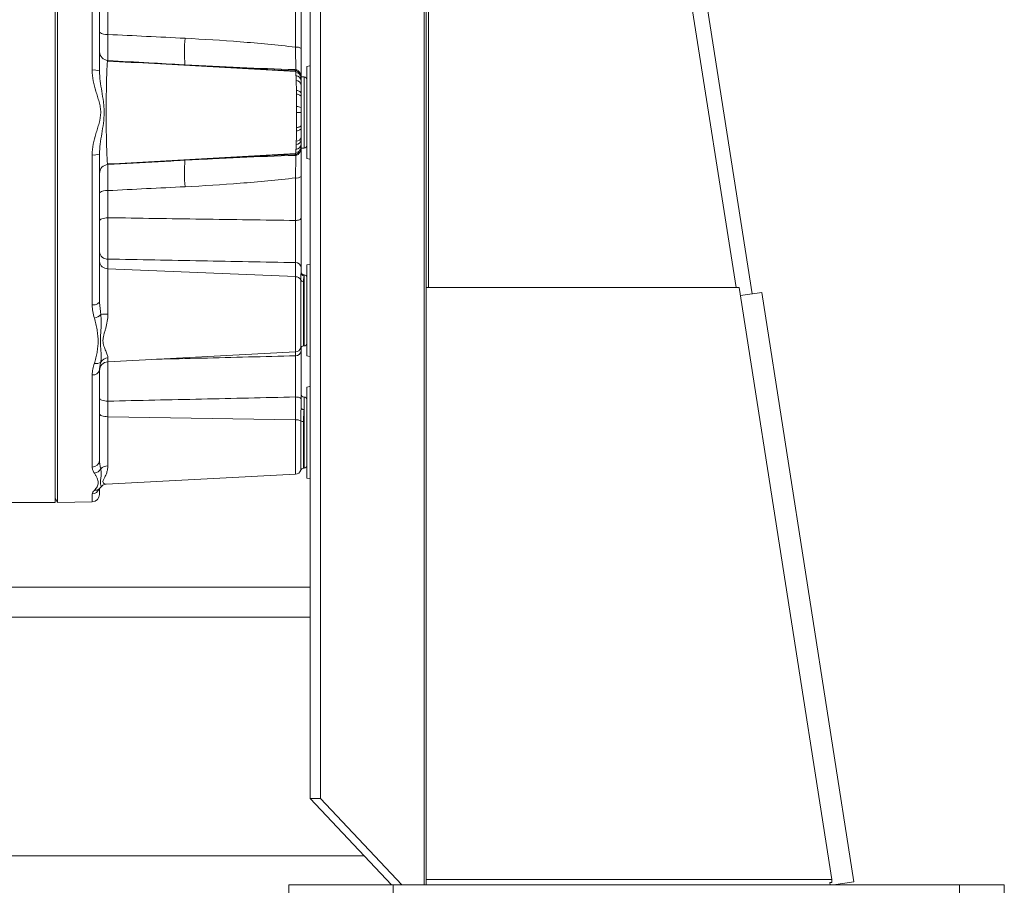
# Model space of a CAD drawing. Header units: millimetres. Extents: x 345 to 1763, y 744 to 2613.
# Tile 6 of 8: x 1245 to 1578, y 1539 to 1832. Entities that reach past the tile are written whole.
import ezdxf

# ---------------------------------------------------------------- set-up
doc = ezdxf.new("R2010")
doc.units = ezdxf.units.MM

msp = doc.modelspace()

# ---------------------------------------------------------------- linework, layer by layer
at = {"color": 7, "linetype": 'Continuous', "lineweight": 15}
for p, q in [((1382.29, 1538.84), (1382.29, 1992.68)), ((1487.2, 1740.92), (1447.69, 1991.62)), ((1381.59, 1979.79), (1381.59, 1538.84)), ((1383.11, 1956.36), (1383.11, 1740.92)), ((1343.06, 1568.11), (1343.06, 1950.53)), ((1346.51, 1568.11), (1346.51, 1950.53)), ((1492.64, 1738.8), (1460.64, 1941.82)), ((1256.69, 1800.12), (1256.69, 1932.02)), ((1257.55, 1919.4), (1257.55, 1668.24)), ((1269.27, 1814.49), (1269.27, 1865.22)), ((1271.73, 1863.98), (1271.73, 1814.21)), ((1338.04, 1822.24), (1338.04, 1836.63)), ((1274.58, 1835.71), (1274.58, 1826.53)), ((1339.94, 1835.88), (1339.94, 1821.78)), ((1274.58, 1817.66), (1274.48, 1817.51)), ((1338.11, 1813.92), (1338.06, 1814.19)), ((1341.94, 1784.58), (1341.94, 1815.67)), ((1340.94, 1812.16), (1339.94, 1812.16)), ((1256.69, 1668.23), (1256.69, 1800.12)), ((1271.73, 1786.03), (1271.73, 1736.26)), ((1338.06, 1786.06), (1338.11, 1786.33)), ((1339.94, 1788.09), (1340.94, 1788.09)), ((1269.27, 1735.02), (1269.27, 1785.76)), ((1300.54, 1783.97), (1300.65, 1783.98)), ((1308.54, 1784.41), (1302.86, 1784.1)), ((1306.81, 1784.32), (1303.08, 1784.11)), ((1338.04, 1763.61), (1338.04, 1778)), ((1339.94, 1778.46), (1339.94, 1764.37)), ((1274.58, 1773.72), (1274.58, 1764.53)), ((1274.58, 1750.54), (1274.58, 1747.29)), ((1338.04, 1744.6), (1338.04, 1749.36)), ((1274.58, 1747.29), (1274.58, 1731.92)), ((1338.04, 1744.6), (1274.58, 1747.29)), ((1339.94, 1747.74), (1339.94, 1745.87)), ((1341.94, 1717.84), (1341.94, 1748.58)), ((1340.94, 1721.17), (1340.94, 1744.9)), ((1488.24, 1740.92), (1382.29, 1740.92)), ((1519.52, 1540.64), (1488.24, 1740.92)), ((1271.73, 1736.26), (1271.77, 1735.88)), ((1488.67, 1738.18), (1495.88, 1739.3)), ((1527.03, 1539.92), (1495.88, 1739.3)), ((1339.94, 1720.71), (1339.94, 1719.54)), ((1340.78, 1721.17), (1340.94, 1721.17)), ((1274.58, 1715.81), (1338.04, 1719.13)), ((1271.73, 1713.07), (1271.73, 1682.46)), ((1269.27, 1680.18), (1269.27, 1711.38)), ((1341.94, 1676.48), (1341.94, 1707.23)), ((1338.04, 1696.2), (1338.04, 1703.91)), ((1339.94, 1703.29), (1339.94, 1700.27)), ((1274.58, 1702.49), (1274.58, 1697.23)), ((1271.73, 1697.04), (1271.73, 1697.04)), ((1274.58, 1697.23), (1274.58, 1680.61)), ((1338.04, 1696.2), (1274.58, 1697.23)), ((1340.78, 1679.82), (1340.94, 1679.82)), ((1273.98, 1674.42), (1338.04, 1677.78)), ((1271.73, 1672.8), (1271.73, 1670.95)), ((1272.27, 1673.55), (1272.27, 1673.53)), ((1256.69, 1669.73), (1257.55, 1668.24)), ((1228.6, 1668.23), (1256.69, 1668.23)), ((1257.55, 1668.24), (1269.27, 1668.45)), ((1180.49, 1639.52), (1343.06, 1639.52)), ((1346.51, 1568.11), (1343.06, 1568.11)), ((1343.06, 1568.11), (1370.55, 1538.84)), ((1346.51, 1568.11), (1374, 1538.84)), ((1382.29, 1540.64), (1519.52, 1540.64)), ((1519.52, 1539.67), (1518.9, 1539.66)), ((1519.03, 1538.84), (1518.9, 1539.66)), ((1519.52, 1540.64), (1519.52, 1539.67)), ((1520.16, 1538.84), (1527.03, 1539.92)), ((1335.76, 1528.75), (1335.76, 1538.84)), ((1371.08, 1538.84), (1335.76, 1538.84)), ((1371.08, 1528.75), (1371.08, 1538.84)), ((1372.85, 1538.84), (1371.08, 1538.84)), ((1374, 1538.84), (1372.85, 1538.84)), ((1374, 1538.84), (1381.59, 1538.84)), ((1562.79, 1538.84), (1381.59, 1538.84)), ((1562.79, 1528.75), (1562.79, 1538.84)), ((1577.93, 1538.84), (1562.79, 1538.84)), ((1577.93, 1528.75), (1577.93, 1538.84))]:
    msp.add_line(p, q, dxfattribs=at)
at = {"color": 8, "linetype": 'Continuous', "lineweight": 15}
for p, q in [((1338.15, 1813.71), (1338.11, 1813.92)), ((1340.94, 1788.09), (1340.94, 1812.16)), ((1338.11, 1786.33), (1338.15, 1786.55)), ((1304.95, 1784.21), (1300.68, 1783.98)), ((1338.04, 1719.13), (1338.04, 1744.6)), ((1339.83, 1720.49), (1339.83, 1743.5)), ((1340.78, 1742.95), (1340.78, 1721.17)), ((1340.94, 1745.24), (1340.94, 1744.9)), ((1271.77, 1735.88), (1272.15, 1731.81)), ((1274.58, 1717.1), (1274.58, 1715.81)), ((1338.04, 1717.83), (1338.04, 1719.13)), ((1340.94, 1703.89), (1340.94, 1699.62)), ((1340.94, 1679.82), (1340.94, 1699.62)), ((1338.04, 1677.78), (1338.04, 1696.2)), ((1339.83, 1679.14), (1339.83, 1695.78)), ((1340.78, 1695.57), (1340.78, 1679.82)), ((1272.15, 1673.51), (1272.24, 1673.56)), ((1269.27, 1668.45), (1269.27, 1671.15)), ((1170.4, 1629.43), (1343.06, 1629.43)), ((1089.68, 1548.71), (1361.28, 1548.71))]:
    msp.add_line(p, q, dxfattribs=at)
at = {"color": 7, "linetype": 'Continuous', "lineweight": 15, "flags": 128}
for points in [[(1343.06, 1815.97), (1342.96, 1815.94), (1341.94, 1815.67)], [(1339.94, 1806.56), (1339.91, 1806.74), (1339.82, 1806.91), (1339.69, 1807.08), (1339.5, 1807.23), (1339.26, 1807.36), (1338.99, 1807.47), (1338.69, 1807.55), (1338.37, 1807.6)], [(1339.94, 1805.47), (1339.91, 1805.62), (1339.83, 1805.76), (1339.69, 1805.9), (1339.5, 1806.02), (1339.27, 1806.13), (1339.01, 1806.22), (1338.71, 1806.29), (1338.39, 1806.33)], [(1339.94, 1800.12), (1339.91, 1800.12), (1339.83, 1800.12), (1339.7, 1800.12), (1339.51, 1800.12), (1339.29, 1800.12), (1339.03, 1800.12), (1338.74, 1800.12), (1338.43, 1800.12)], [(1339.94, 1794.78), (1339.91, 1794.63), (1339.83, 1794.49), (1339.69, 1794.35), (1339.5, 1794.23), (1339.27, 1794.12), (1339.01, 1794.03), (1338.71, 1793.96), (1338.39, 1793.91)], [(1339.94, 1795.75), (1339.91, 1795.63), (1339.83, 1795.52), (1339.69, 1795.41), (1339.51, 1795.31), (1339.28, 1795.22), (1339.01, 1795.14), (1338.72, 1795.09), (1338.4, 1795.05)], [(1341.94, 1784.58), (1342.96, 1784.31), (1343.06, 1784.28)], [(1274.58, 1764.53), (1274.02, 1764.5), (1273.48, 1764.44), (1272.99, 1764.33), (1272.56, 1764.2), (1272.21, 1764.04), (1271.95, 1763.86), (1271.79, 1763.67), (1271.73, 1763.47)], [(1339.94, 1764.37), (1339.9, 1764.23), (1339.79, 1764.09), (1339.62, 1763.96), (1339.39, 1763.85), (1339.1, 1763.76), (1338.77, 1763.68), (1338.41, 1763.64), (1338.04, 1763.61)], [(1343.06, 1748.88), (1342.96, 1748.85), (1341.94, 1748.58)], [(1271.73, 1736.26), (1271.69, 1736.02), (1271.55, 1735.79), (1271.32, 1735.58), (1271.01, 1735.39), (1270.64, 1735.24), (1270.22, 1735.12), (1269.75, 1735.05), (1269.27, 1735.02)], [(1341.94, 1717.84), (1342.96, 1717.57), (1343.06, 1717.54)], [(1343.06, 1707.53), (1342.96, 1707.49), (1341.94, 1707.23)], [(1274.58, 1702.49), (1274.02, 1702.52), (1273.48, 1702.58), (1272.99, 1702.67), (1272.56, 1702.78), (1272.21, 1702.92), (1271.95, 1703.08), (1271.79, 1703.25), (1271.73, 1703.42)], [(1339.94, 1703.29), (1339.9, 1703.41), (1339.79, 1703.52), (1339.62, 1703.63), (1339.39, 1703.72), (1339.1, 1703.8), (1338.77, 1703.86), (1338.41, 1703.89), (1338.04, 1703.91)], [(1339.94, 1700.27), (1339.96, 1700.14), (1340.01, 1700.02), (1340.11, 1699.91), (1340.23, 1699.81), (1340.38, 1699.73), (1340.56, 1699.67), (1340.74, 1699.63), (1340.94, 1699.62)], [(1274.58, 1697.23), (1274.02, 1697.26), (1273.48, 1697.32), (1272.99, 1697.4), (1272.56, 1697.52), (1272.21, 1697.66), (1271.95, 1697.82), (1271.79, 1697.98), (1271.73, 1698.16)], [(1341.94, 1676.48), (1342.96, 1676.22), (1343.06, 1676.18)]]:
    msp.add_lwpolyline(points, dxfattribs=at)
at = {"color": 7, "linetype": 'Continuous', "lineweight": 15}
for centre, radius, start, end in [((1273.95, 1829.79), 3.32, 228.0381, 280.9262), ((1351.39, 1820.61), 50.93, 174.7974, 184.8967), ((1274.74, 1820.76), 3.01, 181.7033, 267.2323), ((1338.47, 1819.85), 2.43, 52.7726, 100.1748), ((1300.66, 1816.34), 0.0754, 266.4654, 284.9729), ((1269.87, 1808.67), 5.85, 71.4335, 95.898), ((1338.51, 1814.63), 0.629, 180.9516, 224.8198), ((1337.97, 1811.76), 1.96, 0.8785, 84.9861), ((1339.8, 1814.39), 1.63, 172.5927, 187.4073), ((1338.07, 1810.78), 1.87, 2.9352, 85.4269), ((1338.23, 1809.22), 1.72, 6.7816, 87.8522), ((1340.94, 1811.16), 1, 0, 90), ((1338.73, 1799.45), 2.67, 63.0169, 96.538), ((1338.07, 1789.47), 1.87, 274.5731, 357.065), ((1338.23, 1791.03), 1.72, 272.148, 353.2187), ((1338.32, 1792.05), 1.64, 270.0787, 350.0888), ((1269.87, 1791.58), 5.85, 264.102, 288.5665), ((1338.51, 1785.61), 0.629, 135.1802, 179.0484), ((1337.97, 1788.5), 1.96, 275.0225, 359.0941), ((1339.8, 1785.86), 1.63, 172.5927, 187.4073), ((1340.94, 1789.09), 1, 270, 0), ((1351.39, 1779.63), 50.93, 175.1033, 185.2026), ((1274.74, 1779.5), 3.01, 92.706, 179.3937), ((1338.47, 1780.4), 2.43, 259.8252, 307.2274), ((1273.95, 1770.45), 3.32, 79.0738, 131.9619), ((1274.45, 1753.27), 2.73, 186.2757, 272.8274), ((1274.45, 1750.02), 2.73, 186.2757, 272.8274), ((1338.13, 1747.54), 1.82, 6.2757, 92.8274), ((1340.94, 1746.25), 1, 180, 270), ((1338.05, 1742.6), 1.99, 26.602, 90.3809), ((1340.73, 1743.95), 1.01, 206.8621, 272.8841), ((1340.93, 1745.88), 0.989, 180.8543, 270.8295), ((1340.94, 1744.24), 1, 0, 90), ((1269.26, 1734.35), 3.85, 281.5622, 318.7087), ((1274.41, 1708.7), 23.22, 89.5637, 95.5889), ((1337.93, 1721.13), 2.01, 273, 341.3036), ((1338.09, 1719.69), 1.86, 268.3876, 355.2679), ((1340.78, 1720.17), 1, 90, 161.3036), ((1340.94, 1722.18), 1, 270, 0), ((1274.69, 1714.05), 3.05, 92.0554, 146.7096), ((1269.58, 1713.57), 2.21, 261.8629, 347.0202), ((1270.68, 1717.47), 2.28, 253.4533, 310.1023), ((1274.74, 1712.8), 3.01, 93, 180), ((1340.94, 1704.89), 1, 180, 270), ((1340.94, 1702.89), 1, 0, 90), ((1338.24, 1693.03), 3.18, 59.9513, 93.6922), ((1340.65, 1697.22), 1.65, 240.4006, 274.6034), ((1269.34, 1682.58), 2.4, 268.3912, 357.2662), ((1269.68, 1680.88), 2.75, 277.206, 333.4955), ((1274.55, 1677.13), 3.48, 89.3689, 133.5399), ((1340.78, 1678.81), 1, 90, 161.3036), ((1340.94, 1680.82), 1, 270, 0), ((1337.93, 1679.78), 2.01, 273, 341.3036), ((1269.23, 1670.95), 2.51, 271, 0)]:
    msp.add_arc(centre, radius, start, end, dxfattribs=at)
at = {"color": 8, "linetype": 'Continuous', "lineweight": 15}
for centre, radius, start, end in [((1269.24, 1673.66), 2.5, 270.6627, 339.5543), ((1270.15, 1674.57), 2.26, 266.7487, 311.1415)]:
    msp.add_arc(centre, radius, start, end, dxfattribs=at)
at = {"color": 7, "linetype": 'Continuous', "lineweight": 15}
for points, knots in [([(1274.58, 1826.53), (1274.58, 1825.89), (1274.57, 1825.27), (1274.56, 1824.09), (1274.56, 1823.51), (1274.55, 1822.42), (1274.55, 1821.9), (1274.54, 1820.96), (1274.54, 1820.52), (1274.54, 1819.92), (1274.54, 1819.73), (1274.54, 1819.38), (1274.54, 1819.21), (1274.54, 1818.76), (1274.55, 1818.5), (1274.55, 1818.19), (1274.55, 1818.1), (1274.56, 1817.94), (1274.56, 1817.88), (1274.57, 1817.72), (1274.57, 1817.67), (1274.58, 1817.68)], [0, 0, 0, 0, 0.125, 0.125, 0.25, 0.25, 0.375, 0.375, 0.5, 0.5, 0.5625, 0.5625, 0.625, 0.625, 0.75, 0.75, 0.8125, 0.8125, 0.875, 0.875, 1, 1, 1, 1]), ([(1300.68, 1825.23), (1306.92, 1824.92), (1313.15, 1824.53), (1325.61, 1823.55), (1331.83, 1822.97), (1338.04, 1822.24)], [0, 0, 0, 0, 0.5, 0.5, 1, 1, 1, 1]), ([(1338.18, 1814.6), (1338.18, 1815.01), (1338.17, 1815.5), (1338.15, 1816.31), (1338.15, 1816.6), (1338.14, 1817.21), (1338.13, 1817.52), (1338.11, 1818.5), (1338.1, 1819.2), (1338.07, 1820.68), (1338.05, 1821.45), (1338.04, 1822.24)], [0, 0, 0, 0, 0.25, 0.25, 0.375, 0.375, 0.5, 0.5, 0.75, 0.75, 1, 1, 1, 1]), ([(1339.94, 1821.78), (1339.94, 1820.74), (1339.94, 1819.74), (1339.94, 1818.31), (1339.94, 1817.84), (1339.94, 1816.94), (1339.94, 1816.51), (1339.94, 1815.68), (1339.94, 1815.29), (1339.94, 1814.55), (1339.94, 1814.19), (1339.94, 1813.21), (1339.94, 1812.65), (1339.94, 1812.2)], [0, 0, 0, 0, 0.25, 0.25, 0.375, 0.375, 0.5, 0.5, 0.625, 0.625, 0.75, 0.75, 1, 1, 1, 1]), ([(1338.12, 1814), (1327.48, 1814.59), (1306.26, 1815.77), (1285.06, 1816.95), (1274.48, 1817.53)], [0, 0, 0, 0, 0.501235, 1, 1, 1, 1]), ([(1300.13, 1816.29), (1296.25, 1816.5), (1292.36, 1816.72), (1288.48, 1816.93), (1283.85, 1817.18), (1279.21, 1817.43), (1274.58, 1817.68)], [0.00052452, 0.00052452, 0.00052452, 0.00052452, 0.0122076, 0.0122076, 0.0122076, 0.02613593, 0.02613593, 0.02613593, 0.02613593]), ([(1300.65, 1816.27), (1306.85, 1815.93), (1313.05, 1815.62), (1325.46, 1815.07), (1331.67, 1814.82), (1337.88, 1814.62)], [0, 0, 0, 0, 0.5, 0.5, 1, 1, 1, 1]), ([(1338.06, 1814.19), (1331.83, 1814.55), (1325.6, 1814.9), (1313.14, 1815.59), (1306.91, 1815.93), (1300.68, 1816.27)], [0, 0, 0, 0, 0.5, 0.5, 1, 1, 1, 1]), ([(1269.27, 1785.76), (1269.27, 1786.99), (1269.41, 1788.2), (1269.86, 1790.59), (1270.17, 1791.77), (1270.7, 1793.54), (1270.88, 1794.12), (1271.24, 1795.3), (1271.42, 1795.88), (1271.91, 1797.66), (1272.16, 1798.86), (1272.16, 1800.74), (1272.1, 1801.36), (1271.89, 1802.57), (1271.75, 1803.17), (1271.42, 1804.35), (1271.24, 1804.94), (1270.88, 1806.12), (1270.7, 1806.7), (1270.18, 1808.47), (1269.86, 1809.65), (1269.41, 1812.05), (1269.27, 1813.26), (1269.27, 1814.49)], [0, 0, 0, 0, 0.125, 0.125, 0.25, 0.25, 0.3125, 0.3125, 0.375, 0.375, 0.5, 0.5, 0.5625, 0.5625, 0.625, 0.625, 0.6875, 0.6875, 0.75, 0.75, 0.875, 0.875, 1, 1, 1, 1]), ([(1271.73, 1814.21), (1271.73, 1813.07), (1271.83, 1811.93), (1272.12, 1809.63), (1272.31, 1808.46), (1272.69, 1806.12), (1272.89, 1804.94), (1273.13, 1803.15), (1273.19, 1802.55), (1273.29, 1801.34), (1273.31, 1800.73), (1273.31, 1798.89), (1273.2, 1797.69), (1272.89, 1795.3), (1272.69, 1794.13), (1272.31, 1791.78), (1272.12, 1790.62), (1271.83, 1788.32), (1271.73, 1787.17), (1271.73, 1786.03)], [0, 0, 0, 0, 0.125, 0.125, 0.25, 0.25, 0.375, 0.375, 0.4375, 0.4375, 0.5, 0.5, 0.625, 0.625, 0.75, 0.75, 0.875, 0.875, 1, 1, 1, 1]), ([(1338.18, 1814.6), (1338.32, 1814.58), (1338.44, 1814.54), (1338.69, 1814.43), (1338.81, 1814.37), (1339.03, 1814.21), (1339.13, 1814.12), (1339.31, 1813.93), (1339.4, 1813.82), (1339.55, 1813.6), (1339.61, 1813.49), (1339.73, 1813.25), (1339.78, 1813.12), (1339.86, 1812.87), (1339.89, 1812.74), (1339.93, 1812.47), (1339.94, 1812.33), (1339.94, 1812.2)], [0, 0, 0, 0, 0.125, 0.125, 0.25, 0.25, 0.375, 0.375, 0.5, 0.5, 0.625, 0.625, 0.75, 0.75, 0.875, 0.875, 1, 1, 1, 1]), ([(1338.18, 1814.18), (1338.31, 1814.16), (1338.44, 1814.13), (1338.68, 1814.06), (1338.8, 1814.01), (1339.02, 1813.88), (1339.12, 1813.81), (1339.31, 1813.66), (1339.4, 1813.57), (1339.55, 1813.39), (1339.62, 1813.29), (1339.71, 1813.14), (1339.73, 1813.08), (1339.78, 1812.98), (1339.8, 1812.92), (1339.86, 1812.76), (1339.89, 1812.65), (1339.93, 1812.43), (1339.94, 1812.31), (1339.94, 1812.2)], [0, 0, 0, 0, 0.125, 0.125, 0.25, 0.25, 0.375, 0.375, 0.5, 0.5, 0.625, 0.625, 0.6875, 0.6875, 0.75, 0.75, 0.875, 0.875, 1, 1, 1, 1]), ([(1338.37, 1807.6), (1338.36, 1808.24), (1338.35, 1808.83), (1338.32, 1809.94), (1338.31, 1810.46), (1338.29, 1810.94)], [0, 0, 0, 0, 0.5, 0.5, 1, 1, 1, 1]), ([(1339.94, 1812.2), (1339.94, 1812.2), (1339.94, 1812.21), (1339.94, 1812.18), (1339.94, 1812.16), (1339.94, 1812.06), (1339.94, 1811.95), (1339.94, 1811.79)], [0, 0, 0, 0, 0.25, 0.25, 0.5, 0.5, 1, 1, 1, 1]), ([(1339.94, 1809.42), (1339.94, 1809.01), (1339.94, 1808.57), (1339.94, 1807.61), (1339.94, 1807.1), (1339.94, 1806.56)], [0, 0, 0, 0, 0.5, 0.5, 1, 1, 1, 1]), ([(1338.42, 1802.1), (1338.42, 1802.84), (1338.42, 1803.56), (1338.4, 1804.97), (1338.4, 1805.66), (1338.39, 1806.33)], [0, 0, 0, 0, 0.5, 0.5, 1, 1, 1, 1]), ([(1339.94, 1805.47), (1339.94, 1804.89), (1339.94, 1804.3), (1339.94, 1803.08), (1339.94, 1802.46), (1339.94, 1801.83)], [0, 0, 0, 0, 0.5, 0.5, 1, 1, 1, 1]), ([(1338.4, 1795.05), (1338.41, 1795.86), (1338.42, 1796.69), (1338.42, 1798.38), (1338.43, 1799.25), (1338.43, 1800.12)], [0, 0, 0, 0, 0.5, 0.5, 1, 1, 1, 1]), ([(1339.94, 1800.12), (1339.94, 1799.37), (1339.94, 1798.63), (1339.94, 1797.17), (1339.94, 1796.46), (1339.94, 1795.75)], [0, 0, 0, 0, 0.5, 0.5, 1, 1, 1, 1]), ([(1274.48, 1782.71), (1285.06, 1783.3), (1306.26, 1784.47), (1327.48, 1785.65), (1338.12, 1786.25)], [0, 0, 0, 0, 0.498767, 1, 1, 1, 1]), ([(1306.83, 1784.31), (1310.71, 1784.53), (1321.12, 1785.1), (1331.53, 1785.69), (1338.06, 1786.06)], [0, 0, 0, 0, 0.372717, 1, 1, 1, 1]), ([(1338.18, 1786.07), (1338.31, 1786.08), (1338.44, 1786.11), (1338.68, 1786.19), (1338.8, 1786.24), (1339.02, 1786.36), (1339.12, 1786.43), (1339.31, 1786.59), (1339.4, 1786.67), (1339.55, 1786.86), (1339.62, 1786.95), (1339.71, 1787.11), (1339.73, 1787.16), (1339.78, 1787.27), (1339.8, 1787.32), (1339.86, 1787.48), (1339.89, 1787.59), (1339.93, 1787.81), (1339.94, 1787.93), (1339.94, 1788.04)], [0, 0, 0, 0, 0.125, 0.125, 0.25, 0.25, 0.375, 0.375, 0.5, 0.5, 0.625, 0.625, 0.6875, 0.6875, 0.75, 0.75, 0.875, 0.875, 1, 1, 1, 1]), ([(1338.18, 1785.65), (1338.32, 1785.67), (1338.44, 1785.71), (1338.69, 1785.81), (1338.81, 1785.88), (1339.03, 1786.03), (1339.13, 1786.12), (1339.31, 1786.31), (1339.4, 1786.42), (1339.55, 1786.64), (1339.61, 1786.76), (1339.73, 1787), (1339.78, 1787.12), (1339.86, 1787.38), (1339.89, 1787.51), (1339.93, 1787.77), (1339.94, 1787.91), (1339.94, 1788.04)], [0, 0, 0, 0, 0.125, 0.125, 0.25, 0.25, 0.375, 0.375, 0.5, 0.5, 0.625, 0.625, 0.75, 0.75, 0.875, 0.875, 1, 1, 1, 1]), ([(1339.94, 1788.47), (1339.94, 1788.31), (1339.94, 1788.19), (1339.94, 1788.08), (1339.94, 1788.06), (1339.94, 1788.04), (1339.94, 1788.04), (1339.94, 1788.04)], [0, 0, 0, 0, 0.5, 0.5, 0.75, 0.75, 1, 1, 1, 1]), ([(1339.94, 1788.04), (1339.94, 1787.59), (1339.94, 1787.04), (1339.94, 1786.05), (1339.94, 1785.7), (1339.94, 1784.95), (1339.94, 1784.56), (1339.94, 1783.74), (1339.94, 1783.31), (1339.94, 1782.4), (1339.94, 1781.94), (1339.94, 1780.51), (1339.94, 1779.51), (1339.94, 1778.46)], [0, 0, 0, 0, 0.25, 0.25, 0.375, 0.375, 0.5, 0.5, 0.625, 0.625, 0.75, 0.75, 1, 1, 1, 1]), ([(1274.48, 1782.73), (1274.51, 1782.6), (1274.55, 1782.45), (1274.59, 1782.51), (1274.6, 1782.52)], [0, 0, 0, 0, 0.8072296, 1, 1, 1, 1]), ([(1274.58, 1782.57), (1280.25, 1782.87), (1285.93, 1783.18), (1291.6, 1783.49), (1294.44, 1783.64), (1297.29, 1783.8), (1300.13, 1783.95)], [0.0028544, 0.0028544, 0.0028544, 0.0028544, 0.01991103, 0.01991103, 0.01991103, 0.02846581, 0.02846581, 0.02846581, 0.02846581]), ([(1337.88, 1785.62), (1331.67, 1785.42), (1325.46, 1785.18), (1313.05, 1784.62), (1306.85, 1784.31), (1300.65, 1783.98)], [0, 0, 0, 0, 0.5, 0.5, 1, 1, 1, 1]), ([(1338.04, 1778), (1338.05, 1778.8), (1338.07, 1779.56), (1338.09, 1780.66), (1338.1, 1781.02), (1338.11, 1781.72), (1338.12, 1782.06), (1338.14, 1783.04), (1338.15, 1783.64), (1338.16, 1784.46), (1338.17, 1784.72), (1338.18, 1785.21), (1338.18, 1785.44), (1338.18, 1785.65)], [0, 0, 0, 0, 0.25, 0.25, 0.375, 0.375, 0.5, 0.5, 0.75, 0.75, 0.875, 0.875, 1, 1, 1, 1]), ([(1274.58, 1782.57), (1274.57, 1782.57), (1274.57, 1782.52), (1274.56, 1782.32), (1274.55, 1782.17), (1274.55, 1781.75), (1274.54, 1781.49), (1274.54, 1780.88), (1274.54, 1780.53), (1274.54, 1779.93), (1274.54, 1779.72), (1274.54, 1779.28), (1274.54, 1779.06), (1274.55, 1778.34), (1274.55, 1777.83), (1274.55, 1777.01), (1274.56, 1776.73), (1274.56, 1776.16), (1274.56, 1775.87), (1274.57, 1774.97), (1274.58, 1774.36), (1274.58, 1773.72)], [0, 0, 0, 0, 0.125, 0.125, 0.25, 0.25, 0.375, 0.375, 0.5, 0.5, 0.5625, 0.5625, 0.625, 0.625, 0.75, 0.75, 0.8125, 0.8125, 0.875, 0.875, 1, 1, 1, 1]), ([(1338.04, 1778), (1331.83, 1777.27), (1325.61, 1776.69), (1313.15, 1775.72), (1306.92, 1775.33), (1300.68, 1775.01)], [0, 0, 0, 0, 0.5, 0.5, 1, 1, 1, 1]), ([(1274.58, 1764.53), (1274.58, 1763.92), (1274.57, 1763.29), (1274.56, 1762.01), (1274.56, 1761.37), (1274.55, 1760.05), (1274.55, 1759.39), (1274.54, 1758.1), (1274.54, 1757.47), (1274.54, 1756.52), (1274.54, 1756.21), (1274.54, 1755.6), (1274.55, 1755.3), (1274.55, 1754.42), (1274.55, 1753.86), (1274.56, 1753.06), (1274.56, 1752.8), (1274.56, 1752.29), (1274.56, 1752.05), (1274.57, 1751.35), (1274.58, 1750.93), (1274.58, 1750.54)], [0, 0, 0, 0, 0.125, 0.125, 0.25, 0.25, 0.375, 0.375, 0.5, 0.5, 0.5625, 0.5625, 0.625, 0.625, 0.75, 0.75, 0.8125, 0.8125, 0.875, 0.875, 1, 1, 1, 1]), ([(1274.58, 1764.53), (1285.14, 1764.38), (1295.71, 1764.22), (1306.27, 1764.07), (1316.86, 1763.91), (1327.45, 1763.76), (1338.04, 1763.61)], [0.00285725, 0.00285725, 0.00285725, 0.00285725, 0.03460203, 0.03460203, 0.03460203, 0.06643717, 0.06643717, 0.06643717, 0.06643717]), ([(1338.04, 1749.36), (1338.04, 1749.76), (1338.04, 1750.19), (1338.05, 1750.9), (1338.05, 1751.15), (1338.05, 1751.66), (1338.06, 1751.93), (1338.06, 1752.75), (1338.06, 1753.32), (1338.06, 1754.52), (1338.06, 1755.14), (1338.06, 1756.43), (1338.06, 1757.09), (1338.06, 1758.4), (1338.06, 1759.07), (1338.05, 1760.41), (1338.05, 1761.72), (1338.04, 1762.99), (1338.04, 1763.61)], [0, 0, 0, 0, 0.125, 0.125, 0.1875, 0.1875, 0.25, 0.25, 0.375, 0.375, 0.5, 0.5, 0.625, 0.625, 0.75, 0.75, 0.875, 1, 1, 1, 1]), ([(1339.94, 1764.37), (1339.94, 1763.64), (1339.94, 1762.16), (1339.94, 1760.63), (1339.94, 1759.06), (1339.94, 1758.29), (1339.94, 1756.75), (1339.94, 1755.99), (1339.94, 1754.86), (1339.94, 1754.49), (1339.94, 1753.77), (1339.94, 1753.41), (1339.94, 1752.36), (1339.94, 1751.69), (1339.94, 1750.73), (1339.94, 1750.42), (1339.94, 1749.82), (1339.94, 1749.54), (1339.94, 1748.71), (1339.94, 1748.2), (1339.94, 1747.74)], [0, 0, 0, 0, 0.125, 0.25, 0.25, 0.375, 0.375, 0.5, 0.5, 0.5625, 0.5625, 0.625, 0.625, 0.75, 0.75, 0.8125, 0.8125, 0.875, 0.875, 1, 1, 1, 1]), ([(1338.04, 1749.36), (1327.45, 1749.56), (1316.86, 1749.75), (1306.27, 1749.95), (1295.71, 1750.14), (1285.14, 1750.34), (1274.58, 1750.54)], [0.00190522, 0.00190522, 0.00190522, 0.00190522, 0.03374583, 0.03374583, 0.03374583, 0.06549585, 0.06549585, 0.06549585, 0.06549585]), ([(1339.83, 1743.5), (1339.83, 1743.99), (1339.85, 1744.43), (1339.9, 1745.23), (1339.94, 1745.57), (1339.94, 1745.87)], [0, 0, 0, 0, 0.5, 0.5, 1, 1, 1, 1]), ([(1340.94, 1744.9), (1340.94, 1744.71), (1340.89, 1744.45), (1340.83, 1743.96), (1340.81, 1743.79), (1340.79, 1743.39), (1340.78, 1743.18), (1340.78, 1742.95)], [0, 0, 0, 0, 0.5, 0.5, 0.75, 0.75, 1, 1, 1, 1]), ([(1270.03, 1730.58), (1269.8, 1731.3), (1269.61, 1732.03), (1269.35, 1733.51), (1269.27, 1734.26), (1269.27, 1735.02)], [0, 0, 0, 0, 0.5, 0.5, 1, 1, 1, 1]), ([(1270.03, 1715.29), (1270.23, 1715.88), (1270.39, 1716.48), (1270.67, 1717.7), (1270.79, 1718.32), (1271, 1719.57), (1271.09, 1720.2), (1271.22, 1721.47), (1271.26, 1722.11), (1271.26, 1723.4), (1271.22, 1724.04), (1271.08, 1725.34), (1270.99, 1725.99), (1270.79, 1727.3), (1270.67, 1727.96), (1270.39, 1729.27), (1270.23, 1729.93), (1270.03, 1730.58)], [0, 0, 0, 0, 0.125, 0.125, 0.25, 0.25, 0.375, 0.375, 0.5, 0.5, 0.625, 0.625, 0.75, 0.75, 0.875, 0.875, 1, 1, 1, 1]), ([(1272.15, 1731.81), (1272.25, 1731), (1272.28, 1730.21), (1272.3, 1728.65), (1272.28, 1727.89), (1272.21, 1726.39), (1272.16, 1725.65), (1272.08, 1724.21), (1272.05, 1723.51), (1272.05, 1722.14), (1272.08, 1721.48), (1272.16, 1720.2), (1272.21, 1719.58), (1272.27, 1718.39), (1272.3, 1717.82), (1272.29, 1717), (1272.27, 1716.73), (1272.23, 1716.21), (1272.2, 1715.96), (1272.15, 1715.73)], [0, 0, 0, 0, 0.125, 0.125, 0.25, 0.25, 0.375, 0.375, 0.5, 0.5, 0.625, 0.625, 0.75, 0.75, 0.875, 0.875, 0.9375, 0.9375, 1, 1, 1, 1]), ([(1274.58, 1731.92), (1274.58, 1731.09), (1274.49, 1730.29), (1274.21, 1728.71), (1274.02, 1727.93), (1273.72, 1726.8), (1273.62, 1726.43), (1273.41, 1725.7), (1273.31, 1725.34), (1273.12, 1724.63), (1273.04, 1724.28), (1272.96, 1723.76), (1272.93, 1723.59), (1272.9, 1723.25), (1272.89, 1723.07), (1272.9, 1722.23), (1273.04, 1721.63), (1273.41, 1720.5), (1273.63, 1719.98), (1274.03, 1719.01), (1274.21, 1718.57), (1274.42, 1717.97), (1274.48, 1717.78), (1274.56, 1717.43), (1274.58, 1717.26), (1274.58, 1717.1)], [0, 0, 0, 0, 0.125, 0.125, 0.25, 0.25, 0.3125, 0.3125, 0.375, 0.375, 0.4375, 0.4375, 0.46875, 0.46875, 0.5, 0.5, 0.625, 0.625, 0.75, 0.75, 0.875, 0.875, 0.9375, 0.9375, 1, 1, 1, 1]), ([(1339.94, 1719.54), (1339.94, 1719.12), (1339.94, 1718.2), (1339.94, 1717.08), (1339.94, 1715.86), (1339.94, 1715.22), (1339.94, 1713.88), (1339.94, 1713.18), (1339.94, 1712.07), (1339.94, 1711.7), (1339.94, 1710.95), (1339.94, 1710.58), (1339.94, 1709.44), (1339.94, 1708.67), (1339.94, 1707.49), (1339.94, 1707.1), (1339.94, 1706.33), (1339.94, 1705.94), (1339.94, 1704.79), (1339.94, 1704.04), (1339.94, 1703.29)], [0, 0, 0, 0, 0.125, 0.25, 0.25, 0.375, 0.375, 0.5, 0.5, 0.5625, 0.5625, 0.625, 0.625, 0.75, 0.75, 0.8125, 0.8125, 0.875, 0.875, 1, 1, 1, 1]), ([(1338.04, 1703.91), (1338.04, 1704.55), (1338.04, 1705.2), (1338.05, 1706.18), (1338.05, 1706.51), (1338.05, 1707.18), (1338.06, 1707.51), (1338.06, 1708.52), (1338.06, 1709.18), (1338.06, 1710.48), (1338.06, 1711.13), (1338.06, 1712.38), (1338.06, 1712.99), (1338.06, 1714.14), (1338.06, 1714.69), (1338.05, 1715.73), (1338.05, 1716.69), (1338.04, 1717.48), (1338.04, 1717.83)], [0, 0, 0, 0, 0.125, 0.125, 0.1875, 0.1875, 0.25, 0.25, 0.375, 0.375, 0.5, 0.5, 0.625, 0.625, 0.75, 0.75, 0.875, 1, 1, 1, 1]), ([(1269.27, 1711.38), (1269.27, 1712.04), (1269.35, 1712.69), (1269.61, 1713.98), (1269.8, 1714.63), (1270.03, 1715.29)], [0, 0, 0, 0, 0.5, 0.5, 1, 1, 1, 1]), ([(1272.15, 1715.73), (1272.03, 1715.26), (1271.93, 1714.81), (1271.78, 1713.93), (1271.73, 1713.5), (1271.73, 1713.07)], [0, 0, 0, 0, 0.5, 0.5, 1, 1, 1, 1]), ([(1338.04, 1703.91), (1327.45, 1703.67), (1316.86, 1703.43), (1306.27, 1703.19), (1295.71, 1702.96), (1285.14, 1702.72), (1274.58, 1702.49)], [0.00190522, 0.00190522, 0.00190522, 0.00190522, 0.03374583, 0.03374583, 0.03374583, 0.06549585, 0.06549585, 0.06549585, 0.06549585]), ([(1339.83, 1695.78), (1339.83, 1696.58), (1339.85, 1697.35), (1339.9, 1698.84), (1339.94, 1699.57), (1339.94, 1700.27)], [0, 0, 0, 0, 0.5, 0.5, 1, 1, 1, 1]), ([(1340.94, 1699.62), (1340.94, 1699.02), (1340.89, 1698.38), (1340.83, 1697.37), (1340.81, 1697.03), (1340.79, 1696.31), (1340.78, 1695.95), (1340.78, 1695.57)], [0, 0, 0, 0, 0.5, 0.5, 0.75, 0.75, 1, 1, 1, 1]), ([(1270.03, 1678.15), (1269.8, 1678.46), (1269.61, 1678.79), (1269.35, 1679.47), (1269.27, 1679.82), (1269.27, 1680.18)], [0, 0, 0, 0, 0.5, 0.5, 1, 1, 1, 1]), ([(1271.73, 1682.46), (1271.73, 1681.97), (1271.78, 1681.48), (1271.93, 1680.55), (1272.03, 1680.09), (1272.15, 1679.65)], [0, 0, 0, 0, 0.5, 0.5, 1, 1, 1, 1]), ([(1270.03, 1672.31), (1270.23, 1672.5), (1270.39, 1672.69), (1270.67, 1673.1), (1270.79, 1673.31), (1271, 1673.75), (1271.09, 1673.98), (1271.22, 1674.44), (1271.26, 1674.68), (1271.26, 1675.17), (1271.22, 1675.43), (1271.08, 1675.94), (1270.99, 1676.2), (1270.79, 1676.74), (1270.67, 1677.02), (1270.39, 1677.58), (1270.23, 1677.86), (1270.03, 1678.15)], [0, 0, 0, 0, 0.125, 0.125, 0.25, 0.25, 0.375, 0.375, 0.5, 0.5, 0.625, 0.625, 0.75, 0.75, 0.875, 0.875, 1, 1, 1, 1]), ([(1271.49, 1672.71), (1271.48, 1672.71), (1271.46, 1672.67), (1271.53, 1672.76), (1271.63, 1672.85), (1271.66, 1672.87)], [0, 0, 0, 0, 0.095658, 0.757113, 1, 1, 1, 1]), ([(1271.64, 1672.86), (1271.78, 1672.99), (1272.01, 1673.2), (1272.21, 1673.43), (1272.29, 1673.52)], [0, 0, 0, 0, 0.6001898, 1, 1, 1, 1]), ([(1272.3, 1673.49), (1272.39, 1673.62), (1272.65, 1673.98), (1273.26, 1674.28), (1273.76, 1674.42), (1273.95, 1674.41), (1273.97, 1674.41)], [0, 0, 0, 0, 0.204447, 0.583663, 0.953654, 1, 1, 1, 1]), ([(1269.27, 1671.15), (1269.27, 1671.33), (1269.35, 1671.51), (1269.61, 1671.9), (1269.8, 1672.1), (1270.03, 1672.31)], [0, 0, 0, 0, 0.5, 0.5, 1, 1, 1, 1])]:
    msp.add_open_spline(points, degree=3, knots=knots, dxfattribs=at)
for points in [[(1274.58, 1826.53), (1283.28, 1826.1), (1291.98, 1825.66), (1300.68, 1825.23)], [(1300.13, 1816.29), (1300.31, 1816.28), (1300.48, 1816.27), (1300.65, 1816.27)], [(1300.65, 1816.27), (1300.48, 1816.27), (1300.31, 1816.28), (1300.13, 1816.29)], [(1337.88, 1814.62), (1337.98, 1814.62), (1338.08, 1814.61), (1338.18, 1814.6)], [(1338.18, 1814.18), (1338.14, 1814.18), (1338.1, 1814.19), (1338.06, 1814.19)], [(1338.22, 1812.64), (1338.2, 1813.09), (1338.17, 1813.45), (1338.15, 1813.71)], [(1338.29, 1810.94), (1338.27, 1811.6), (1338.25, 1812.16), (1338.22, 1812.64)], [(1339.94, 1811.79), (1339.94, 1811.57), (1339.94, 1811.26), (1339.94, 1810.87)], [(1339.94, 1810.87), (1339.94, 1810.47), (1339.94, 1809.98), (1339.94, 1809.42)], [(1338.39, 1806.33), (1338.38, 1806.77), (1338.38, 1807.19), (1338.37, 1807.6)], [(1339.94, 1806.56), (1339.94, 1806.21), (1339.94, 1805.84), (1339.94, 1805.47)], [(1338.43, 1800.12), (1338.43, 1800.78), (1338.42, 1801.44), (1338.42, 1802.1)], [(1339.94, 1801.83), (1339.94, 1801.26), (1339.94, 1800.69), (1339.94, 1800.12)], [(1338.32, 1790.41), (1338.35, 1791.45), (1338.37, 1792.62), (1338.39, 1793.91)], [(1338.39, 1793.91), (1338.39, 1794.29), (1338.4, 1794.66), (1338.4, 1795.05)], [(1339.94, 1795.75), (1339.94, 1795.42), (1339.94, 1795.1), (1339.94, 1794.78)], [(1339.94, 1794.78), (1339.94, 1793.67), (1339.94, 1792.66), (1339.94, 1791.77)], [(1338.22, 1787.61), (1338.25, 1788.08), (1338.27, 1788.65), (1338.29, 1789.31)], [(1338.29, 1789.31), (1338.3, 1789.65), (1338.31, 1790.02), (1338.32, 1790.41)], [(1339.94, 1791.77), (1339.94, 1791.43), (1339.94, 1791.12), (1339.94, 1790.82)], [(1339.94, 1790.82), (1339.94, 1790.26), (1339.94, 1789.78), (1339.94, 1789.37)], [(1339.94, 1789.37), (1339.94, 1788.99), (1339.94, 1788.69), (1339.94, 1788.47)], [(1338.06, 1786.06), (1338.1, 1786.06), (1338.14, 1786.06), (1338.18, 1786.07)], [(1338.15, 1786.55), (1338.17, 1786.81), (1338.2, 1787.16), (1338.22, 1787.61)], [(1300.65, 1783.98), (1300.48, 1783.97), (1300.31, 1783.96), (1300.13, 1783.95)], [(1338.18, 1785.65), (1338.08, 1785.63), (1337.98, 1785.63), (1337.88, 1785.62)], [(1300.68, 1775.01), (1291.98, 1774.58), (1283.28, 1774.15), (1274.58, 1773.72)]]:
    msp.add_open_spline(points, degree=3, dxfattribs=at)
at = {"color": 8, "linetype": 'Continuous', "lineweight": 15}
for points, knots in [([(1274.48, 1817.51), (1274.48, 1817.5), (1274.44, 1817.46), (1274.38, 1816.78), (1274.27, 1815.38), (1274.17, 1813.18), (1274.1, 1810.46), (1274.05, 1807.9), (1274.02, 1805.09), (1274, 1802.17), (1274, 1799.16), (1274.01, 1796.21), (1274.04, 1793.35), (1274.08, 1790.71), (1274.14, 1788.32), (1274.21, 1786.28), (1274.29, 1784.61), (1274.38, 1783.44), (1274.44, 1782.81), (1274.48, 1782.73), (1274.48, 1782.73)], [0, 0, 0, 0, 0.00427, 0.063412, 0.124251, 0.220055, 0.279071, 0.339812, 0.39883, 0.459594, 0.518465, 0.579074, 0.637901, 0.698455, 0.757299, 0.81785, 0.876815, 0.937472, 0.996558, 1, 1, 1, 1]), ([(1291.03, 1716.67), (1296.11, 1716.79), (1311.78, 1717.17), (1327.45, 1717.57), (1338.04, 1717.83)], [0, 0, 0, 0, 0.324131, 1, 1, 1, 1]), ([(1274.58, 1715.76), (1274.57, 1715.06), (1274.55, 1713.5), (1274.54, 1710.01), (1274.55, 1706.11), (1274.57, 1703.64), (1274.58, 1702.49)], [0, 0, 0, 0, 0.22174, 0.492942, 0.763897, 1, 1, 1, 1]), ([(1272.15, 1679.65), (1272.21, 1679.1), (1272.35, 1678), (1272.2, 1676.44), (1271.96, 1675.02), (1272.24, 1673.93), (1272.26, 1673.67), (1272.27, 1673.55)], [0, 0, 0, 0, 0.1546586, 0.3125394, 0.5446536, 0.7769417, 1, 1, 1, 1]), ([(1274.58, 1680.61), (1274.55, 1680.13), (1274.48, 1679.16), (1274.1, 1678), (1273.65, 1676.95), (1273.15, 1676.04), (1272.78, 1675.23), (1273.08, 1674.67), (1273.52, 1674.48), (1273.83, 1674.41), (1273.92, 1674.43), (1273.97, 1674.45)], [0, 0, 0, 0, 0.125556, 0.254438, 0.352736, 0.487564, 0.625282, 0.765617, 0.912436, 0.953998, 1, 1, 1, 1])]:
    msp.add_open_spline(points, degree=3, knots=knots, dxfattribs=at)

doc.saveas('drawing.dxf')
